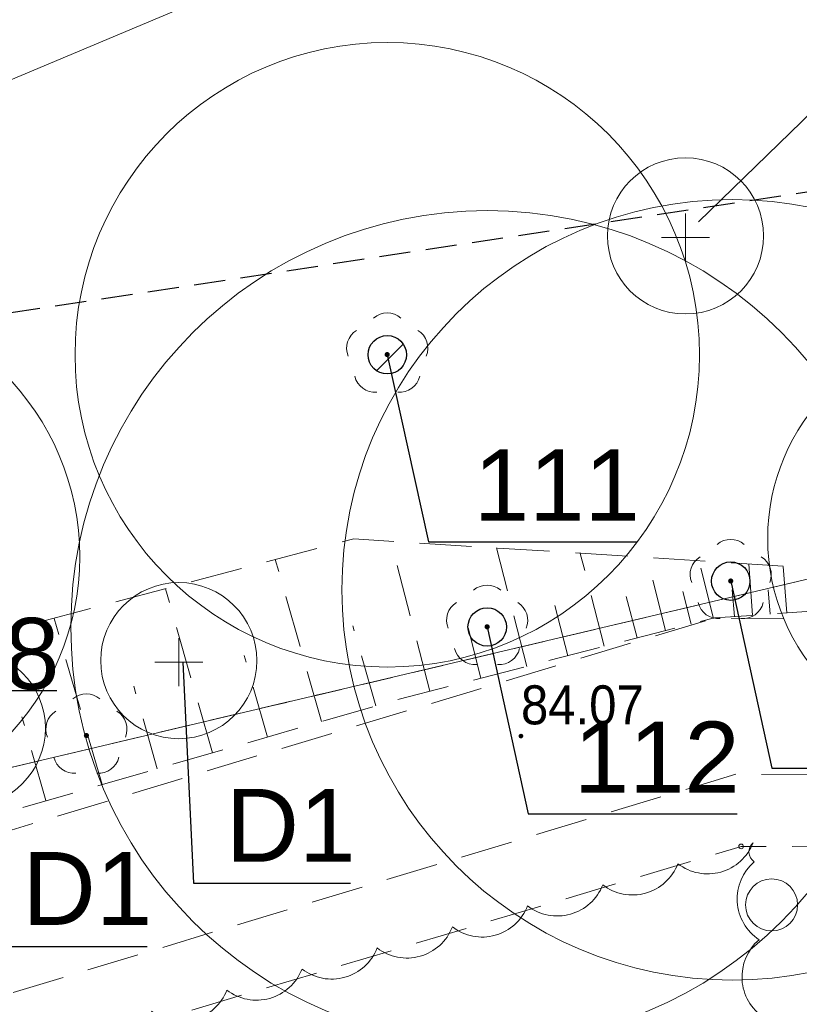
# Model space of a CAD drawing. Header units: metres. Extents: x 6540907 to 6541833, y 5893434 to 5894895.
# Tile 136 of 256: x 6541345 to 6541360, y 5894255 to 5894274. Entities that reach past the tile are written whole.
import ezdxf
from ezdxf import colors
from ezdxf.entities.mleader import LeaderData, LeaderLine
from ezdxf.enums import TextEntityAlignment as Align
from ezdxf.math import Vec2, Vec3

# ---------------------------------------------------------------- set-up
doc = ezdxf.new("R2010")
doc.units = ezdxf.units.M
doc.header["$MEASUREMENT"] = 0
for name, pattern in [('1.0_0.5', [1.5, 1, -0.5]), ('2', [0.9, 0.6, -0.3]), ('219-500', [0, 0]), ('egug-500', [1, 0.5, -0.5])]:
    doc.linetypes.add(name, pattern=pattern)
doc.layers.get('0').update_dxf_attribs({"color": 2, "linetype": 'CONTINUOUS', "lineweight": 5})
for name, color, linetype, lineweight in [('140-Punkty robocze', 251, 'CONTINUOUS', 9), ('218-kontur użytku gruntowego', 251, 'CONTINUOUS', 9), ('219-działka ewidencyjna', 152, 'CONTINUOUS', 18), ('chodnik', 251, 'CONTINUOUS', 9), ('drzewo liściaste', 251, 'CONTINUOUS', 9), ('pikieta sztuczna', 251, 'CONTINUOUS', 9), ('pikieta sztuczna-Atr2', 251, 'CONTINUOUS', 9), ('skarpa nieumocniona', 251, 'CONTINUOUS', 9), ('woda stojąca', 251, 'CONTINUOUS', 9), ('z_i_drzewa_liściste_korony', 66, 'CONTINUOUS', 20), ('z_i_drzewa_opis', 7, 'CONTINUOUS', 25), ('z_n_kom_alnus glutinosa', 162, 'CONTINUOUS', 20), ('z_nas_kom_salix', 162, 'CONTINUOUS', 20), ('zadrzewienie  zakrzewienie', 252, 'CONTINUOUS', 15), ('Zakres', 252, 'CONTINUOUS', 15)]:
    doc.layers.add(name, color=color, linetype=linetype, lineweight=lineweight)
doc.layers.add('z_i_masywy_grupy', color=7, linetype='CONTINUOUS', lineweight=13, true_color=0x7f926c)
doc.styles.add('Opisowy', font='arial.ttf')
doc.styles.get("Standard").update_dxf_attribs({"font": 'Arial', "width": 0.75})

# ---------------------------------------------------------------- blocks, each defined once
blk = doc.blocks.new('OTZK1')
at = {"color": 0, "linetype": 'Continuous'}
blk.add_circle((0, 0), 0.5, dxfattribs=at)
blk = doc.blocks.new('OP021')
at = {"linetype": 'Continuous', "lineweight": 13}
h = blk.add_hatch(color=0, dxfattribs=at)
edge = h.paths.add_edge_path()
edge.add_arc((0, 0), 0.05, 0, 360)
at = {"color": 0, "linetype": 'Continuous', "lineweight": 13}
for centre, start, end in [((0, 0.4), 49.272, 130.728), ((-0.38, 0.124), 121.308, 202.548), ((0.38, 0.124), 337.452, 58.692), ((-0.235, -0.324), 193.221, 274.871), ((0.235, -0.324), 265.129, 346.779)]:
    blk.add_arc(centre, 0.4, start, end, dxfattribs=at)
blk = doc.blocks.new('PW01')
at = {"linetype": 'Continuous', "lineweight": 13}
h = blk.add_hatch(color=0, dxfattribs=at)
edge = h.paths.add_edge_path()
edge.add_arc((0, 0), 0.045, 0, 360)
blk = doc.blocks.new('PIKIETA')
at = {"color": 0}
blk.add_circle((0, 0), 0.045, dxfattribs=at)
blk = doc.blocks.new('_None')
blk = doc.blocks.new('punkt')
h = blk.add_hatch()
h.set_pattern_fill('ANSI32', color=256, scale=0.2)
h.set_pattern_definition([(45, (-4781848.87, -5644337.08), (-1.34703841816, 1.34703841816), []), (45, (-4781847.972, -5644337.08), (-1.34703841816, 1.34703841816), [])])
edge = h.paths.add_edge_path()
edge.add_arc((0, 0), 0.243, 0, 360)
blk.add_circle((0, 0), 0.243)
blk = doc.blocks.new('d')
at = {"linetype": 'Continuous'}
for points in [[(0, 0.461), (0, -0.461)], [(0.461, 0), (-0.461, 0)]]:
    blk.add_lwpolyline(points, dxfattribs=at)
blk.add_circle((0, 0.031), 1.5, dxfattribs=at)

msp = doc.modelspace()

# ---------------------------------------------------------------- linework, layer by layer
at = {"layer": '218-kontur użytku gruntowego', "linetype": 'egug-500', "lineweight": 18, "flags": 128}
for points in [[(6541372.49, 5894266.088), (6541308.83, 5894251.038)], [(6541308.83, 5894251.038), (6541372.49, 5894266.088)]]:
    msp.add_lwpolyline(points, dxfattribs=at)
at = {"layer": '219-działka ewidencyjna', "linetype": '219-500', "lineweight": 18, "flags": 128}
msp.add_lwpolyline([(6541372.49, 5894266.088), (6541308.83, 5894251.038)], dxfattribs=at)
at = {"layer": 'chodnik', "linetype": '1.0_0.5', "lineweight": 18, "flags": 128}
msp.add_lwpolyline([(6541148.09, 5894266.608), (6541121.4, 5894253.108), (6541122.75, 5894251.218), (6541149.27, 5894263.848), (6541185.84, 5894277.468), (6541214.53, 5894280.958), (6541220.14, 5894280.468), (6541232.78, 5894276.948), (6541273.74, 5894255.128), (6541292.32, 5894248.138), (6541299.58, 5894246.488), (6541311.46, 5894246.228), (6541320.71, 5894247.928), (6541358.75, 5894259.418), (6541381.84, 5894259.168), (6541383.11, 5894258.688), (6541394.29, 5894255.868), (6541417.15, 5894246.908), (6541419.74, 5894244.818), (6541430.87, 5894235.068), (6541433.75, 5894232.708), (6541442.13, 5894221.108), (6541450.88, 5894208.258), (6541461.26, 5894194.908), (6541472.88, 5894183.518), (6541484.16, 5894175.358), (6541492.85, 5894170.438), (6541512, 5894163.558), (6541515.21, 5894162.958), (6541516.3, 5894165.558), (6541512.94, 5894166.398), (6541494.11, 5894173.178), (6541485.78, 5894177.878), (6541474.82, 5894185.818), (6541463.5, 5894196.908), (6541453.3, 5894210.018), (6541444.59, 5894222.828), (6541435.95, 5894234.788), (6541432.81, 5894237.358), (6541421.67, 5894247.118), (6541418.67, 5894249.528), (6541395.21, 5894258.728), (6541384.01, 5894261.548), (6541382.4, 5894262.168), (6541358.33, 5894262.418), (6541320.17, 5894250.908), (6541310.58, 5894248.848), (6541305.73, 5894248.828), (6541301.24, 5894249.028), (6541301.24, 5894249.028), (6541293.42, 5894251.278), (6541277.75, 5894257.108), (6541274.98, 5894257.888), (6541233.63, 5894279.558), (6541220.53, 5894283.528), (6541214.73, 5894283.598), (6541185.16, 5894280.418)], close=True, dxfattribs=at)
at = {"layer": 'skarpa nieumocniona', "linetype": '1.0_0.5', "lineweight": 18, "flags": 128}
msp.add_lwpolyline([(6541238.86, 5894282.658), (6541222.53, 5894292.678), (6541210.27, 5894298.348), (6541202.83, 5894299.098), (6541175.26, 5894298.768), (6541172.11, 5894297.428), (6541146.54, 5894285.048), (6541121.4, 5894270.348), (6541116.81, 5894264.988), (6541123.07, 5894268.238), (6541147.87, 5894282.508), (6541176.95, 5894296.368), (6541201.06, 5894296.188), (6541202.53, 5894296.088), (6541208.92, 5894295.108), (6541221.57, 5894290.368), (6541245.99, 5894275.438), (6541263.08, 5894265.018), (6541277.75, 5894257.108), (6541302.09, 5894249.758), (6541317.41, 5894250.828), (6541352.27, 5894260.858), (6541358.33, 5894262.418), (6541366.33, 5894262.978), (6541360.81, 5894263.338), (6541351.4, 5894263.938), (6541327.52, 5894257.608), (6541315.64, 5894254.238), (6541306.2, 5894252.618), (6541295.24, 5894253.978), (6541280.67, 5894260.548), (6541263.34, 5894267.618), (6541258.09, 5894270.738)], close=True, dxfattribs=at)
for points in [[(6541352.86, 5894261.008), (6541352.11, 5894263.888)], [(6541354.72, 5894261.488), (6541354.14, 5894263.768)], [(6541356.21, 5894261.878), (6541355.75, 5894263.658)], [(6541350.78, 5894260.428), (6541349.89, 5894263.538)], [(6541357.39, 5894262.178), (6541357.03, 5894263.578)], [(6541358.31, 5894262.408), (6541358.03, 5894263.518)], [(6541359.06, 5894262.468), (6541358.99, 5894263.458)], [(6541359.72, 5894262.518), (6541359.65, 5894263.408)], [(6541348.68, 5894259.828), (6541347.78, 5894262.978)], [(6541357.88, 5894262.298), (6541357.72, 5894262.928)], [(6541358.71, 5894262.448), (6541358.67, 5894262.958)], [(6541359.4, 5894262.488), (6541359.36, 5894262.958)], [(6541355.51, 5894261.688), (6541355.25, 5894262.698)], [(6541356.84, 5894262.038), (6541356.63, 5894262.828)], [(6541353.84, 5894261.258), (6541353.51, 5894262.548)], [(6541346.56, 5894259.218), (6541345.64, 5894262.408)], [(6541351.82, 5894260.728), (6541351.38, 5894262.268)], [(6541349.74, 5894260.128), (6541349.29, 5894261.698)], [(6541347.62, 5894259.518), (6541347.17, 5894261.108)], [(6541345.48, 5894258.908), (6541345.02, 5894260.518)]]:
    msp.add_lwpolyline(points, dxfattribs=at)
at = {"layer": 'woda stojąca', "linetype": 'Continuous', "lineweight": 18, "flags": 128}
msp.add_lwpolyline([(6541063.19, 5894246.088), (6541068.21, 5894250.668), (6541072.59, 5894255.888), (6541074.57, 5894258.978), (6541086.39, 5894262.458), (6541096.18, 5894263.598), (6541105.39, 5894267.078), (6541116.8, 5894272.458), (6541141.83, 5894291.668), (6541172.37, 5894303.688), (6541190.02, 5894309.528), (6541205.73, 5894305.568), (6541217.2, 5894301.948), (6541235.79, 5894287.538), (6541265.97, 5894273.418), (6541297.72, 5894261.208), (6541316.24, 5894260.738), (6541351.89, 5894275.738), (6541367.34, 5894279.258), (6541389.88, 5894276.588)], dxfattribs=at)
at = {"layer": 'z_i_drzewa_liściste_korony', "linetype": 'Continuous'}
for centre, radius in [((6541352.041, 5894267.475), 6), ((6541358.67, 5894262.958), 7.5), ((6541353.961, 5894262.245), 8), ((6541341.131, 5894263.595), 5), ((6541363.351, 5894263.945), 4)]:
    msp.add_circle(centre, radius, dxfattribs=at)
at = {"layer": 'z_i_masywy_grupy', "linetype": 'Continuous'}
msp.add_lwpolyline([(6541359.278, 5894254.739, -0.5), (6541359.186, 5894256.236, -0.5), (6541359.093, 5894257.733, -0.5), (6541359.07, 5894258.098, -0.5), (6541357.626, 5894257.694, -0.5), (6541356.181, 5894257.289, -0.5), (6541354.737, 5894256.885, -0.5), (6541353.292, 5894256.48, -0.5), (6541351.848, 5894256.076, -0.5), (6541350.403, 5894255.672, -0.5), (6541348.959, 5894255.267, -0.5), (6541347.514, 5894254.863, -0.5)], format="xyb", dxfattribs=at)
at = {"layer": 'zadrzewienie  zakrzewienie', "linetype": '1.0_0.5', "lineweight": 18, "flags": 128}
msp.add_lwpolyline([(6541318.34, 5894220.138), (6541365.21, 5894218.338), (6541400.25, 5894206.118), (6541416.54, 5894198.838), (6541431.06, 5894175.018), (6541451.77, 5894156.318), (6541474.69, 5894125.818), (6541515.21, 5894162.958), (6541506.98, 5894164.118), (6541490.01, 5894171.058), (6541473.59, 5894181.618), (6541460.36, 5894193.948), (6541433.18, 5894231.658), (6541416.44, 5894245.338), (6541382.33, 5894257.938), (6541358.84, 5894258.028), (6541325.63, 5894248.128), (6541325.63, 5894248.128)], close=True, dxfattribs=at)
at = {"layer": 'Zakres', "linetype": '2', "lineweight": 25, "flags": 128}
msp.add_lwpolyline([(6541682.61, 5894095.007), (6541557.28, 5894200.188), (6541380.44, 5894273.688), (6541307.38, 5894262.598), (6541211.66, 5894300.638), (6541170.76, 5894305.568), (6541137.92, 5894291.268), (6541058.11, 5894283.298), (6540997.5, 5894230.068), (6540930.81, 5894138.998)], dxfattribs=at)

# ---------------------------------------------------------------- block references
at = {"layer": '140-Punkty robocze', "linetype": 'Continuous', "lineweight": 13}
msp.add_blockref('PIKIETA', (6541358.84, 5894258.028), dxfattribs=at)
at = {"layer": 'drzewo liściaste', "linetype": 'Continuous', "lineweight": 18}
for p in [(6541352.04, 5894267.478), (6541352.04, 5894267.478), (6541352.04, 5894267.478), (6541358.64, 5894263.128), (6541358.64, 5894263.128), (6541358.64, 5894263.128), (6541353.96, 5894262.248), (6541353.96, 5894262.248), (6541353.96, 5894262.248), (6541346.26, 5894260.158), (6541346.26, 5894260.158), (6541346.26, 5894260.158)]:
    msp.add_blockref('OP021', p, dxfattribs=at)
at = {"layer": 'pikieta sztuczna', "linetype": 'Continuous', "lineweight": 13}
msp.add_blockref('PW01', (6541354.61, 5894260.148), dxfattribs=at)
at = {"layer": 'z_i_drzewa_opis', "ltscale": 0.01, "xscale": 1.520278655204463, "yscale": 1.520278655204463, "zscale": 1.520278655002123}
for p in [(6541352.041, 5894267.475), (6541358.641, 5894263.125), (6541353.961, 5894262.245)]:
    msp.add_blockref('punkt', p, dxfattribs=at)
at = {"layer": 'z_n_kom_alnus glutinosa', "linetype": 'Continuous'}
for p in [(6541348.035, 5894261.567), (6541343.973, 5894260.267)]:
    msp.add_blockref('d', p, dxfattribs=at)
at = {"layer": 'z_nas_kom_salix', "linetype": 'Continuous'}
msp.add_blockref('d', (6541357.771, 5894269.728), dxfattribs=at)
at = {"layer": 'zadrzewienie  zakrzewienie', "linetype": 'Continuous', "lineweight": 18}
msp.add_blockref('OTZK1', (6541359.426, 5894256.904), dxfattribs=at)

# ---------------------------------------------------------------- texts
at = {"layer": 'pikieta sztuczna-Atr2', "width": 0.9}
msp.add_text('84.07', height=0.75, dxfattribs=at).set_placement((6541354.61, 5894260.148), align=Align.BOTTOM_LEFT)

# ---------------------------------------------------------------- leaders
at = {"layer": 'z_i_drzewa_opis'}
ml = msp.add_multileader_mtext('Standard', dxfattribs=at)
ml.set_content('D3', color=256, style='Opisowy')
ml.set_leader_properties()
ml.set_arrow_properties(name='NONE')
ml.build(insert=Vec2(0, 0))
ml.multileader.update_dxf_attribs({"has_dogleg": 0, "text_left_attachment_type": 6, "text_right_attachment_type": 5, "text_top_attachment_type": 0, "text_bottom_attachment_type": 0, "dogleg_length": 1.914, "arrow_head_size": 4.904})
ctx = ml.context
ctx.base_point, ctx.char_height, ctx.arrow_head_size, ctx.landing_gap_size, ctx.plane_origin = Vec3(6541360.224, 5894272.171), 1.4, 4.904, 0.613, Vec3(6541355.064, 5894269.102)
ctx.left_attachment, ctx.right_attachment, ctx.attachment_type = 6, 5, 2
notes = []
notes.append((ctx, [(1, (1, 1, 0), (6541358.095, 5894272.171), (1, 0), 2.128, [(0, [(6541358.02, 5894270.031), (6541360.224, 5894272.171), (6541360.224, 5894272.171), (6541360.224, 5894272.171), (6541360.224, 5894272.171), (6541360.224, 5894272.171), (6541360.224, 5894272.171), (6541360.224, 5894272.171), (6541360.224, 5894272.171), (6541360.224, 5894272.171), (6541360.224, 5894272.171), (6541360.224, 5894272.171), (6541360.224, 5894272.171), (6541360.224, 5894272.171), (6541360.224, 5894272.171), (6541360.224, 5894272.171), (6541360.224, 5894272.171), (6541360.224, 5894272.171), (6541360.224, 5894272.171), (6541360.224, 5894272.171), (6541360.224, 5894272.171), (6541360.224, 5894272.171), (6541360.224, 5894272.171), (6541360.224, 5894272.171), (6541360.224, 5894272.171), (6541360.224, 5894272.171), (6541360.224, 5894272.171), (6541360.224, 5894272.171), (6541360.224, 5894272.171), (6541360.224, 5894272.171), (6541360.224, 5894272.171), (6541360.224, 5894272.171), (6541360.224, 5894272.171), (6541360.224, 5894272.171), (6541360.224, 5894272.171), (6541360.224, 5894272.171), (6541360.224, 5894272.171), (6541360.224, 5894272.171), (6541360.224, 5894272.171), (6541360.224, 5894272.171), (6541360.224, 5894272.171), (6541360.224, 5894272.171), (6541360.224, 5894272.171), (6541360.224, 5894272.171), (6541360.224, 5894272.171), (6541360.224, 5894272.171), (6541360.224, 5894272.171), (6541360.224, 5894272.171), (6541360.224, 5894272.171), (6541360.224, 5894272.171), (6541360.224, 5894272.171), (6541360.224, 5894272.171), (6541360.224, 5894272.171), (6541360.224, 5894272.171), (6541360.224, 5894272.171), (6541360.224, 5894272.171), (6541360.224, 5894272.171), (6541360.224, 5894272.171), (6541360.224, 5894272.171), (6541360.224, 5894272.171), (6541360.224, 5894272.171), (6541360.224, 5894272.171), (6541360.224, 5894272.171), (6541360.224, 5894272.171), (6541360.224, 5894272.171), (6541360.224, 5894272.171), (6541360.224, 5894272.171), (6541360.224, 5894272.171), (6541360.224, 5894272.171), (6541360.224, 5894272.171), (6541360.224, 5894272.171), (6541360.224, 5894272.171), (6541360.224, 5894272.171), (6541360.224, 5894272.171), (6541360.224, 5894272.171), (6541360.224, 5894272.171), (6541360.224, 5894272.171), (6541360.224, 5894272.171), (6541360.224, 5894272.171), (6541360.224, 5894272.171), (6541360.224, 5894272.171), (6541360.224, 5894272.171), (6541360.224, 5894272.171), (6541360.224, 5894272.171), (6541360.224, 5894272.171), (6541360.224, 5894272.171), (6541360.224, 5894272.171), (6541360.224, 5894272.171), (6541360.224, 5894272.171), (6541360.224, 5894272.171), (6541360.224, 5894272.171), (6541360.224, 5894272.171), (6541360.224, 5894272.171), (6541360.224, 5894272.171), (6541360.224, 5894272.171), (6541360.224, 5894272.171), (6541360.224, 5894272.171), (6541360.224, 5894272.171), (6541360.224, 5894272.171), (6541360.224, 5894272.171), (6541360.224, 5894272.171), (6541360.224, 5894272.171), (6541360.224, 5894272.171), (6541360.224, 5894272.171), (6541360.224, 5894272.171), (6541360.224, 5894272.171), (6541360.224, 5894272.171), (6541360.224, 5894272.171), (6541360.224, 5894272.171), (6541360.224, 5894272.171), (6541360.224, 5894272.171), (6541360.224, 5894272.171), (6541360.224, 5894272.171), (6541360.224, 5894272.171), (6541360.224, 5894272.171), (6541360.224, 5894272.171), (6541360.224, 5894272.171), (6541360.224, 5894272.171), (6541360.224, 5894272.171), (6541360.224, 5894272.171), (6541360.224, 5894272.171), (6541360.224, 5894272.171)], 256, [])])]))
ctx.mtext.insert, ctx.mtext.flow_direction = Vec3(6541360.837, 5894273.596), 5
at = {"layer": 'z_i_drzewa_opis', "ltscale": 0.01}
ml = msp.add_multileader_mtext('Standard', dxfattribs=at)
ml.set_content('111', color=256, style='Opisowy')
ml.set_leader_properties()
ml.set_arrow_properties(name='NONE')
ml.build(insert=Vec2(0, 0))
ml.multileader.update_dxf_attribs({"has_dogleg": 0, "text_left_attachment_type": 6, "text_right_attachment_type": 5, "text_top_attachment_type": 0, "text_bottom_attachment_type": 0, "dogleg_length": 1.914, "arrow_head_size": 7.005})
ctx = ml.context
ctx.base_point, ctx.char_height, ctx.arrow_head_size, ctx.landing_gap_size, ctx.plane_origin = Vec3(6541352.83, 5894263.883), 1.3683, 7.005, 0.876, Vec3(6541345.458, 5894259.499)
ctx.left_attachment, ctx.right_attachment, ctx.attachment_type = 6, 5, 2
notes.append((ctx, [(1, (1, 1, 0), (6541349.789, 5894263.883), (1, 0), 3.041, [(0, [(6541352.041, 5894267.475), (6541352.83, 5894263.883), (6541352.83, 5894263.883), (6541352.83, 5894263.883), (6541352.83, 5894263.883), (6541352.83, 5894263.883), (6541352.83, 5894263.883), (6541352.83, 5894263.883), (6541352.83, 5894263.883), (6541352.83, 5894263.883), (6541352.83, 5894263.883), (6541352.83, 5894263.883), (6541352.83, 5894263.883), (6541352.83, 5894263.883), (6541352.83, 5894263.883), (6541352.83, 5894263.883), (6541352.83, 5894263.883), (6541352.83, 5894263.883), (6541352.83, 5894263.883), (6541352.83, 5894263.883), (6541352.83, 5894263.883), (6541352.83, 5894263.883), (6541352.83, 5894263.883), (6541352.83, 5894263.883), (6541352.83, 5894263.883), (6541352.83, 5894263.883), (6541352.83, 5894263.883), (6541352.83, 5894263.883), (6541352.83, 5894263.883), (6541352.83, 5894263.883), (6541352.83, 5894263.883), (6541352.83, 5894263.883), (6541352.83, 5894263.883), (6541352.83, 5894263.883), (6541352.83, 5894263.883), (6541352.83, 5894263.883), (6541352.83, 5894263.883), (6541352.83, 5894263.883), (6541352.83, 5894263.883), (6541352.83, 5894263.883), (6541352.83, 5894263.883), (6541352.83, 5894263.883), (6541352.83, 5894263.883), (6541352.83, 5894263.883), (6541352.83, 5894263.883), (6541352.83, 5894263.883), (6541352.83, 5894263.883), (6541352.83, 5894263.883), (6541352.83, 5894263.883), (6541352.83, 5894263.883), (6541352.83, 5894263.883), (6541352.83, 5894263.883), (6541352.83, 5894263.883), (6541352.83, 5894263.883), (6541352.83, 5894263.883), (6541352.83, 5894263.883), (6541352.83, 5894263.883), (6541352.83, 5894263.883), (6541352.83, 5894263.883), (6541352.83, 5894263.883), (6541352.83, 5894263.883), (6541352.83, 5894263.883), (6541352.83, 5894263.883), (6541352.83, 5894263.883), (6541352.83, 5894263.883), (6541352.83, 5894263.883), (6541352.83, 5894263.883), (6541352.83, 5894263.883), (6541352.83, 5894263.883), (6541352.83, 5894263.883), (6541352.83, 5894263.883), (6541352.83, 5894263.883), (6541352.83, 5894263.883), (6541352.83, 5894263.883), (6541352.83, 5894263.883), (6541352.83, 5894263.883), (6541352.83, 5894263.883), (6541352.83, 5894263.883), (6541352.83, 5894263.883), (6541352.83, 5894263.883), (6541352.83, 5894263.883), (6541352.83, 5894263.883), (6541352.83, 5894263.883), (6541352.83, 5894263.883), (6541352.83, 5894263.883), (6541352.83, 5894263.883), (6541352.83, 5894263.883), (6541352.83, 5894263.883), (6541352.83, 5894263.883), (6541352.83, 5894263.883), (6541352.83, 5894263.883), (6541352.83, 5894263.883), (6541352.83, 5894263.883), (6541352.83, 5894263.883), (6541352.83, 5894263.883), (6541352.83, 5894263.883), (6541352.83, 5894263.883), (6541352.83, 5894263.883), (6541352.83, 5894263.883), (6541352.83, 5894263.883), (6541352.83, 5894263.883), (6541352.83, 5894263.883), (6541352.83, 5894263.883), (6541352.83, 5894263.883), (6541352.83, 5894263.883), (6541352.83, 5894263.883), (6541352.83, 5894263.883), (6541352.83, 5894263.883), (6541352.83, 5894263.883), (6541352.83, 5894263.883), (6541352.83, 5894263.883), (6541352.83, 5894263.883), (6541352.83, 5894263.883), (6541352.83, 5894263.883), (6541352.83, 5894263.883), (6541352.83, 5894263.883), (6541352.83, 5894263.883), (6541352.83, 5894263.883), (6541352.83, 5894263.883), (6541352.83, 5894263.883), (6541352.83, 5894263.883), (6541352.83, 5894263.883), (6541352.83, 5894263.883), (6541352.83, 5894263.883), (6541352.83, 5894263.883), (6541352.83, 5894263.883), (6541352.83, 5894263.883), (6541352.83, 5894263.883)], 256, [])])]))
ctx.mtext.insert, ctx.mtext.flow_direction = Vec3(6541353.705, 5894265.656), 5
ml = msp.add_multileader_mtext('Standard', dxfattribs=at)
ml.set_content('108', color=256, style='Opisowy')
ml.set_leader_properties()
ml.set_arrow_properties(name='NONE')
ml.build(insert=Vec2(0, 0))
ml.multileader.update_dxf_attribs({"has_dogleg": 0, "text_left_attachment_type": 6, "text_right_attachment_type": 5, "text_top_attachment_type": 0, "text_bottom_attachment_type": 0, "dogleg_length": 1.914, "arrow_head_size": 7.005})
ctx = ml.context
ctx.base_point, ctx.char_height, ctx.arrow_head_size, ctx.landing_gap_size, ctx.plane_origin = Vec3(6541341.677, 5894261.026), 1.3683, 7.005, 0.876, Vec3(6541334.548, 5894255.619)
ctx.left_attachment, ctx.right_attachment, ctx.attachment_type = 6, 5, 2
notes.append((ctx, [(1, (1, 1, 0), (6541338.637, 5894261.026), (1, 0), 3.041, [(0, [(6541341.131, 5894263.595), (6541341.677, 5894261.026), (6541341.677, 5894261.026), (6541341.677, 5894261.026), (6541341.677, 5894261.026), (6541341.677, 5894261.026), (6541341.677, 5894261.026), (6541341.677, 5894261.026), (6541341.677, 5894261.026), (6541341.677, 5894261.026), (6541341.677, 5894261.026), (6541341.677, 5894261.026), (6541341.677, 5894261.026), (6541341.677, 5894261.026), (6541341.677, 5894261.026), (6541341.677, 5894261.026), (6541341.677, 5894261.026), (6541341.677, 5894261.026), (6541341.677, 5894261.026), (6541341.677, 5894261.026), (6541341.677, 5894261.026), (6541341.677, 5894261.026), (6541341.677, 5894261.026), (6541341.677, 5894261.026), (6541341.677, 5894261.026), (6541341.677, 5894261.026), (6541341.677, 5894261.026), (6541341.677, 5894261.026), (6541341.677, 5894261.026), (6541341.677, 5894261.026), (6541341.677, 5894261.026), (6541341.677, 5894261.026), (6541341.677, 5894261.026), (6541341.677, 5894261.026), (6541341.677, 5894261.026), (6541341.677, 5894261.026), (6541341.677, 5894261.026), (6541341.677, 5894261.026), (6541341.677, 5894261.026), (6541341.677, 5894261.026), (6541341.677, 5894261.026), (6541341.677, 5894261.026), (6541341.677, 5894261.026), (6541341.677, 5894261.026), (6541341.677, 5894261.026), (6541341.677, 5894261.026), (6541341.677, 5894261.026), (6541341.677, 5894261.026), (6541341.677, 5894261.026), (6541341.677, 5894261.026), (6541341.677, 5894261.026), (6541341.677, 5894261.026), (6541341.677, 5894261.026), (6541341.677, 5894261.026), (6541341.677, 5894261.026), (6541341.677, 5894261.026), (6541341.677, 5894261.026), (6541341.677, 5894261.026), (6541341.677, 5894261.026), (6541341.677, 5894261.026), (6541341.677, 5894261.026), (6541341.677, 5894261.026), (6541341.677, 5894261.026), (6541341.677, 5894261.026), (6541341.677, 5894261.026), (6541341.677, 5894261.026), (6541341.677, 5894261.026), (6541341.677, 5894261.026), (6541341.677, 5894261.026), (6541341.677, 5894261.026), (6541341.677, 5894261.026), (6541341.677, 5894261.026), (6541341.677, 5894261.026), (6541341.677, 5894261.026), (6541341.677, 5894261.026), (6541341.677, 5894261.026), (6541341.677, 5894261.026), (6541341.677, 5894261.026), (6541341.677, 5894261.026), (6541341.677, 5894261.026), (6541341.677, 5894261.026), (6541341.677, 5894261.026), (6541341.677, 5894261.026), (6541341.677, 5894261.026), (6541341.677, 5894261.026), (6541341.677, 5894261.026), (6541341.677, 5894261.026), (6541341.677, 5894261.026), (6541341.677, 5894261.026), (6541341.677, 5894261.026), (6541341.677, 5894261.026), (6541341.677, 5894261.026), (6541341.677, 5894261.026), (6541341.677, 5894261.026), (6541341.677, 5894261.026), (6541341.677, 5894261.026), (6541341.677, 5894261.026), (6541341.677, 5894261.026), (6541341.677, 5894261.026), (6541341.677, 5894261.026), (6541341.677, 5894261.026), (6541341.677, 5894261.026), (6541341.677, 5894261.026), (6541341.677, 5894261.026), (6541341.677, 5894261.026), (6541341.677, 5894261.026), (6541341.677, 5894261.026), (6541341.677, 5894261.026), (6541341.677, 5894261.026), (6541341.677, 5894261.026), (6541341.677, 5894261.026), (6541341.677, 5894261.026), (6541341.677, 5894261.026), (6541341.677, 5894261.026), (6541341.677, 5894261.026), (6541341.677, 5894261.026), (6541341.677, 5894261.026), (6541341.677, 5894261.026), (6541341.677, 5894261.026), (6541341.677, 5894261.026), (6541341.677, 5894261.026), (6541341.677, 5894261.026), (6541341.677, 5894261.026), (6541341.677, 5894261.026), (6541341.677, 5894261.026), (6541341.677, 5894261.026), (6541341.677, 5894261.026), (6541341.677, 5894261.026)], 256, [])])]))
ctx.mtext.insert, ctx.mtext.flow_direction = Vec3(6541342.553, 5894262.418), 5
ml = msp.add_multileader_mtext('Standard', dxfattribs=at)
ml.set_content('113', color=256, style='Opisowy')
ml.set_leader_properties()
ml.set_arrow_properties(name='NONE')
ml.build(insert=Vec2(0, 0))
ml.multileader.update_dxf_attribs({"has_dogleg": 0, "text_left_attachment_type": 6, "text_right_attachment_type": 5, "text_top_attachment_type": 0, "text_bottom_attachment_type": 0, "dogleg_length": 1.914, "arrow_head_size": 7.005})
ctx = ml.context
ctx.base_point, ctx.char_height, ctx.arrow_head_size, ctx.landing_gap_size, ctx.plane_origin = Vec3(6541359.43, 5894259.533), 1.3683, 7.005, 0.876, Vec3(6541352.058, 5894255.149)
ctx.left_attachment, ctx.right_attachment, ctx.attachment_type = 6, 5, 2
notes.append((ctx, [(1, (1, 1, 0), (6541356.389, 5894259.533), (1, 0), 3.041, [(0, [(6541358.641, 5894263.125), (6541359.43, 5894259.533), (6541359.43, 5894259.533), (6541359.43, 5894259.533), (6541359.43, 5894259.533), (6541359.43, 5894259.533), (6541359.43, 5894259.533), (6541359.43, 5894259.533), (6541359.43, 5894259.533), (6541359.43, 5894259.533), (6541359.43, 5894259.533), (6541359.43, 5894259.533), (6541359.43, 5894259.533), (6541359.43, 5894259.533), (6541359.43, 5894259.533), (6541359.43, 5894259.533), (6541359.43, 5894259.533), (6541359.43, 5894259.533), (6541359.43, 5894259.533), (6541359.43, 5894259.533), (6541359.43, 5894259.533), (6541359.43, 5894259.533), (6541359.43, 5894259.533), (6541359.43, 5894259.533), (6541359.43, 5894259.533), (6541359.43, 5894259.533), (6541359.43, 5894259.533), (6541359.43, 5894259.533), (6541359.43, 5894259.533), (6541359.43, 5894259.533), (6541359.43, 5894259.533), (6541359.43, 5894259.533), (6541359.43, 5894259.533), (6541359.43, 5894259.533), (6541359.43, 5894259.533), (6541359.43, 5894259.533), (6541359.43, 5894259.533), (6541359.43, 5894259.533), (6541359.43, 5894259.533), (6541359.43, 5894259.533), (6541359.43, 5894259.533), (6541359.43, 5894259.533), (6541359.43, 5894259.533), (6541359.43, 5894259.533), (6541359.43, 5894259.533), (6541359.43, 5894259.533), (6541359.43, 5894259.533), (6541359.43, 5894259.533), (6541359.43, 5894259.533), (6541359.43, 5894259.533), (6541359.43, 5894259.533), (6541359.43, 5894259.533), (6541359.43, 5894259.533), (6541359.43, 5894259.533), (6541359.43, 5894259.533), (6541359.43, 5894259.533), (6541359.43, 5894259.533), (6541359.43, 5894259.533), (6541359.43, 5894259.533), (6541359.43, 5894259.533), (6541359.43, 5894259.533), (6541359.43, 5894259.533), (6541359.43, 5894259.533), (6541359.43, 5894259.533), (6541359.43, 5894259.533), (6541359.43, 5894259.533), (6541359.43, 5894259.533), (6541359.43, 5894259.533), (6541359.43, 5894259.533), (6541359.43, 5894259.533), (6541359.43, 5894259.533), (6541359.43, 5894259.533), (6541359.43, 5894259.533), (6541359.43, 5894259.533), (6541359.43, 5894259.533), (6541359.43, 5894259.533), (6541359.43, 5894259.533), (6541359.43, 5894259.533), (6541359.43, 5894259.533), (6541359.43, 5894259.533), (6541359.43, 5894259.533), (6541359.43, 5894259.533), (6541359.43, 5894259.533), (6541359.43, 5894259.533), (6541359.43, 5894259.533), (6541359.43, 5894259.533), (6541359.43, 5894259.533), (6541359.43, 5894259.533), (6541359.43, 5894259.533), (6541359.43, 5894259.533), (6541359.43, 5894259.533), (6541359.43, 5894259.533), (6541359.43, 5894259.533), (6541359.43, 5894259.533), (6541359.43, 5894259.533), (6541359.43, 5894259.533), (6541359.43, 5894259.533), (6541359.43, 5894259.533), (6541359.43, 5894259.533), (6541359.43, 5894259.533), (6541359.43, 5894259.533), (6541359.43, 5894259.533), (6541359.43, 5894259.533), (6541359.43, 5894259.533), (6541359.43, 5894259.533), (6541359.43, 5894259.533), (6541359.43, 5894259.533), (6541359.43, 5894259.533), (6541359.43, 5894259.533), (6541359.43, 5894259.533), (6541359.43, 5894259.533), (6541359.43, 5894259.533), (6541359.43, 5894259.533), (6541359.43, 5894259.533), (6541359.43, 5894259.533), (6541359.43, 5894259.533), (6541359.43, 5894259.533), (6541359.43, 5894259.533), (6541359.43, 5894259.533), (6541359.43, 5894259.533), (6541359.43, 5894259.533), (6541359.43, 5894259.533), (6541359.43, 5894259.533), (6541359.43, 5894259.533), (6541359.43, 5894259.533), (6541359.43, 5894259.533), (6541359.43, 5894259.533), (6541359.43, 5894259.533)], 256, [])])]))
ctx.mtext.insert, ctx.mtext.flow_direction = Vec3(6541360.305, 5894260.925), 5
ml = msp.add_multileader_mtext('Standard', dxfattribs=at)
ml.set_content('112', color=256, style='Opisowy')
ml.set_leader_properties()
ml.set_arrow_properties(name='NONE')
ml.build(insert=Vec2(0, 0))
ml.multileader.update_dxf_attribs({"has_dogleg": 0, "text_left_attachment_type": 6, "text_right_attachment_type": 5, "text_top_attachment_type": 0, "text_bottom_attachment_type": 0, "dogleg_length": 1.914, "arrow_head_size": 7.005})
ctx = ml.context
ctx.base_point, ctx.char_height, ctx.arrow_head_size, ctx.landing_gap_size, ctx.plane_origin = Vec3(6541354.75, 5894258.653), 1.3683, 7.005, 0.876, Vec3(6541347.378, 5894254.269)
ctx.left_attachment, ctx.right_attachment, ctx.attachment_type = 6, 5, 2
notes.append((ctx, [(1, (1, 1, 0), (6541351.709, 5894258.653), (1, 0), 3.041, [(0, [(6541353.961, 5894262.245), (6541354.75, 5894258.653), (6541354.75, 5894258.653), (6541354.75, 5894258.653), (6541354.75, 5894258.653), (6541354.75, 5894258.653), (6541354.75, 5894258.653), (6541354.75, 5894258.653), (6541354.75, 5894258.653), (6541354.75, 5894258.653), (6541354.75, 5894258.653), (6541354.75, 5894258.653), (6541354.75, 5894258.653), (6541354.75, 5894258.653), (6541354.75, 5894258.653), (6541354.75, 5894258.653), (6541354.75, 5894258.653), (6541354.75, 5894258.653), (6541354.75, 5894258.653), (6541354.75, 5894258.653), (6541354.75, 5894258.653), (6541354.75, 5894258.653), (6541354.75, 5894258.653), (6541354.75, 5894258.653), (6541354.75, 5894258.653), (6541354.75, 5894258.653), (6541354.75, 5894258.653), (6541354.75, 5894258.653), (6541354.75, 5894258.653), (6541354.75, 5894258.653), (6541354.75, 5894258.653), (6541354.75, 5894258.653), (6541354.75, 5894258.653), (6541354.75, 5894258.653), (6541354.75, 5894258.653), (6541354.75, 5894258.653), (6541354.75, 5894258.653), (6541354.75, 5894258.653), (6541354.75, 5894258.653), (6541354.75, 5894258.653), (6541354.75, 5894258.653), (6541354.75, 5894258.653), (6541354.75, 5894258.653), (6541354.75, 5894258.653), (6541354.75, 5894258.653), (6541354.75, 5894258.653), (6541354.75, 5894258.653), (6541354.75, 5894258.653), (6541354.75, 5894258.653), (6541354.75, 5894258.653), (6541354.75, 5894258.653), (6541354.75, 5894258.653), (6541354.75, 5894258.653), (6541354.75, 5894258.653), (6541354.75, 5894258.653), (6541354.75, 5894258.653), (6541354.75, 5894258.653), (6541354.75, 5894258.653), (6541354.75, 5894258.653), (6541354.75, 5894258.653), (6541354.75, 5894258.653), (6541354.75, 5894258.653), (6541354.75, 5894258.653), (6541354.75, 5894258.653), (6541354.75, 5894258.653), (6541354.75, 5894258.653), (6541354.75, 5894258.653), (6541354.75, 5894258.653), (6541354.75, 5894258.653), (6541354.75, 5894258.653), (6541354.75, 5894258.653), (6541354.75, 5894258.653), (6541354.75, 5894258.653), (6541354.75, 5894258.653), (6541354.75, 5894258.653), (6541354.75, 5894258.653), (6541354.75, 5894258.653), (6541354.75, 5894258.653), (6541354.75, 5894258.653), (6541354.75, 5894258.653), (6541354.75, 5894258.653), (6541354.75, 5894258.653), (6541354.75, 5894258.653), (6541354.75, 5894258.653), (6541354.75, 5894258.653), (6541354.75, 5894258.653), (6541354.75, 5894258.653), (6541354.75, 5894258.653), (6541354.75, 5894258.653), (6541354.75, 5894258.653), (6541354.75, 5894258.653), (6541354.75, 5894258.653), (6541354.75, 5894258.653), (6541354.75, 5894258.653), (6541354.75, 5894258.653), (6541354.75, 5894258.653), (6541354.75, 5894258.653), (6541354.75, 5894258.653), (6541354.75, 5894258.653), (6541354.75, 5894258.653), (6541354.75, 5894258.653), (6541354.75, 5894258.653), (6541354.75, 5894258.653), (6541354.75, 5894258.653), (6541354.75, 5894258.653), (6541354.75, 5894258.653), (6541354.75, 5894258.653), (6541354.75, 5894258.653), (6541354.75, 5894258.653), (6541354.75, 5894258.653), (6541354.75, 5894258.653), (6541354.75, 5894258.653), (6541354.75, 5894258.653), (6541354.75, 5894258.653), (6541354.75, 5894258.653), (6541354.75, 5894258.653), (6541354.75, 5894258.653), (6541354.75, 5894258.653), (6541354.75, 5894258.653), (6541354.75, 5894258.653), (6541354.75, 5894258.653), (6541354.75, 5894258.653), (6541354.75, 5894258.653), (6541354.75, 5894258.653), (6541354.75, 5894258.653), (6541354.75, 5894258.653), (6541354.75, 5894258.653), (6541354.75, 5894258.653)], 256, [])])]))
ctx.mtext.insert, ctx.mtext.flow_direction = Vec3(6541355.625, 5894260.426), 5
at = {"layer": 'z_i_drzewa_opis'}
ml = msp.add_multileader_mtext('Standard', dxfattribs=at)
ml.set_content('D1', color=256, style='Opisowy')
ml.set_leader_properties()
ml.set_arrow_properties(name='NONE')
ml.build(insert=Vec2(0, 0))
ml.multileader.update_dxf_attribs({"has_dogleg": 0, "text_left_attachment_type": 6, "text_right_attachment_type": 5, "text_top_attachment_type": 0, "text_bottom_attachment_type": 0, "dogleg_length": 1.914, "arrow_head_size": 4.904})
ctx = ml.context
ctx.base_point, ctx.char_height, ctx.arrow_head_size, ctx.landing_gap_size, ctx.plane_origin = Vec3(6541348.321, 5894257.319), 1.4, 4.904, 0.613, Vec3(6541343.162, 5894254.251)
ctx.left_attachment, ctx.right_attachment, ctx.attachment_type = 6, 5, 2
notes.append((ctx, [(1, (1, 1, 0), (6541346.193, 5894257.319), (1, 0), 2.128, [(0, [(6541348.115, 5894261.569), (6541348.321, 5894257.319), (6541348.321, 5894257.319), (6541348.321, 5894257.319), (6541348.321, 5894257.319), (6541348.321, 5894257.319), (6541348.321, 5894257.319), (6541348.321, 5894257.319), (6541348.321, 5894257.319), (6541348.321, 5894257.319), (6541348.321, 5894257.319), (6541348.321, 5894257.319), (6541348.321, 5894257.319), (6541348.321, 5894257.319), (6541348.321, 5894257.319), (6541348.321, 5894257.319), (6541348.321, 5894257.319), (6541348.321, 5894257.319), (6541348.321, 5894257.319), (6541348.321, 5894257.319), (6541348.321, 5894257.319), (6541348.321, 5894257.319), (6541348.321, 5894257.319), (6541348.321, 5894257.319), (6541348.321, 5894257.319), (6541348.321, 5894257.319), (6541348.321, 5894257.319), (6541348.321, 5894257.319), (6541348.321, 5894257.319), (6541348.321, 5894257.319), (6541348.321, 5894257.319), (6541348.321, 5894257.319), (6541348.321, 5894257.319), (6541348.321, 5894257.319), (6541348.321, 5894257.319), (6541348.321, 5894257.319), (6541348.321, 5894257.319), (6541348.321, 5894257.319), (6541348.321, 5894257.319), (6541348.321, 5894257.319), (6541348.321, 5894257.319), (6541348.321, 5894257.319), (6541348.321, 5894257.319), (6541348.321, 5894257.319), (6541348.321, 5894257.319), (6541348.321, 5894257.319), (6541348.321, 5894257.319), (6541348.321, 5894257.319), (6541348.321, 5894257.319), (6541348.321, 5894257.319), (6541348.321, 5894257.319), (6541348.321, 5894257.319), (6541348.321, 5894257.319), (6541348.321, 5894257.319), (6541348.321, 5894257.319), (6541348.321, 5894257.319), (6541348.321, 5894257.319), (6541348.321, 5894257.319), (6541348.321, 5894257.319), (6541348.321, 5894257.319), (6541348.321, 5894257.319), (6541348.321, 5894257.319), (6541348.321, 5894257.319), (6541348.321, 5894257.319), (6541348.321, 5894257.319), (6541348.321, 5894257.319), (6541348.321, 5894257.319), (6541348.321, 5894257.319), (6541348.321, 5894257.319), (6541348.321, 5894257.319), (6541348.321, 5894257.319), (6541348.321, 5894257.319), (6541348.321, 5894257.319), (6541348.321, 5894257.319), (6541348.321, 5894257.319), (6541348.321, 5894257.319), (6541348.321, 5894257.319), (6541348.321, 5894257.319), (6541348.321, 5894257.319), (6541348.321, 5894257.319), (6541348.321, 5894257.319), (6541348.321, 5894257.319), (6541348.321, 5894257.319), (6541348.321, 5894257.319), (6541348.321, 5894257.319), (6541348.321, 5894257.319), (6541348.321, 5894257.319), (6541348.321, 5894257.319), (6541348.321, 5894257.319), (6541348.321, 5894257.319), (6541348.321, 5894257.319), (6541348.321, 5894257.319), (6541348.321, 5894257.319), (6541348.321, 5894257.319), (6541348.321, 5894257.319), (6541348.321, 5894257.319), (6541348.321, 5894257.319), (6541348.321, 5894257.319), (6541348.321, 5894257.319), (6541348.321, 5894257.319), (6541348.321, 5894257.319), (6541348.321, 5894257.319), (6541348.321, 5894257.319), (6541348.321, 5894257.319), (6541348.321, 5894257.319), (6541348.321, 5894257.319), (6541348.321, 5894257.319), (6541348.321, 5894257.319), (6541348.321, 5894257.319), (6541348.321, 5894257.319), (6541348.321, 5894257.319), (6541348.321, 5894257.319), (6541348.321, 5894257.319), (6541348.321, 5894257.319), (6541348.321, 5894257.319), (6541348.321, 5894257.319), (6541348.321, 5894257.319), (6541348.321, 5894257.319), (6541348.321, 5894257.319), (6541348.321, 5894257.319), (6541348.321, 5894257.319), (6541348.321, 5894257.319)], 256, [])])]))
ctx.mtext.insert, ctx.mtext.flow_direction = Vec3(6541348.934, 5894259.134), 5
ml = msp.add_multileader_mtext('Standard', dxfattribs=at)
ml.set_content('D1', color=256, style='Opisowy')
ml.set_leader_properties()
ml.set_arrow_properties(name='NONE')
ml.build(insert=Vec2(0, 0))
ml.multileader.update_dxf_attribs({"has_dogleg": 0, "text_left_attachment_type": 6, "text_right_attachment_type": 5, "text_top_attachment_type": 0, "text_bottom_attachment_type": 0, "dogleg_length": 1.914, "arrow_head_size": 4.904})
ctx = ml.context
ctx.base_point, ctx.char_height, ctx.arrow_head_size, ctx.landing_gap_size, ctx.plane_origin = Vec3(6541344.415, 5894256.106), 1.4, 4.904, 0.613, Vec3(6541339.255, 5894253.037)
ctx.left_attachment, ctx.right_attachment, ctx.attachment_type = 6, 5, 2
notes.append((ctx, [(1, (1, 1, 0), (6541342.286, 5894256.106), (1, 0), 2.128, [(0, [(6541344.208, 5894260.355), (6541344.415, 5894256.106), (6541344.415, 5894256.106), (6541344.415, 5894256.106), (6541344.415, 5894256.106), (6541344.415, 5894256.106), (6541344.415, 5894256.106), (6541344.415, 5894256.106), (6541344.415, 5894256.106), (6541344.415, 5894256.106), (6541344.415, 5894256.106), (6541344.415, 5894256.106), (6541344.415, 5894256.106), (6541344.415, 5894256.106), (6541344.415, 5894256.106), (6541344.415, 5894256.106), (6541344.415, 5894256.106), (6541344.415, 5894256.106), (6541344.415, 5894256.106), (6541344.415, 5894256.106), (6541344.415, 5894256.106), (6541344.415, 5894256.106), (6541344.415, 5894256.106), (6541344.415, 5894256.106), (6541344.415, 5894256.106), (6541344.415, 5894256.106), (6541344.415, 5894256.106), (6541344.415, 5894256.106), (6541344.415, 5894256.106), (6541344.415, 5894256.106), (6541344.415, 5894256.106), (6541344.415, 5894256.106), (6541344.415, 5894256.106), (6541344.415, 5894256.106), (6541344.415, 5894256.106), (6541344.415, 5894256.106), (6541344.415, 5894256.106), (6541344.415, 5894256.106), (6541344.415, 5894256.106), (6541344.415, 5894256.106), (6541344.415, 5894256.106), (6541344.415, 5894256.106), (6541344.415, 5894256.106), (6541344.415, 5894256.106), (6541344.415, 5894256.106), (6541344.415, 5894256.106), (6541344.415, 5894256.106), (6541344.415, 5894256.106), (6541344.415, 5894256.106), (6541344.415, 5894256.106), (6541344.415, 5894256.106), (6541344.415, 5894256.106), (6541344.415, 5894256.106), (6541344.415, 5894256.106), (6541344.415, 5894256.106), (6541344.415, 5894256.106), (6541344.415, 5894256.106), (6541344.415, 5894256.106), (6541344.415, 5894256.106), (6541344.415, 5894256.106), (6541344.415, 5894256.106), (6541344.415, 5894256.106), (6541344.415, 5894256.106), (6541344.415, 5894256.106), (6541344.415, 5894256.106), (6541344.415, 5894256.106), (6541344.415, 5894256.106), (6541344.415, 5894256.106), (6541344.415, 5894256.106), (6541344.415, 5894256.106), (6541344.415, 5894256.106), (6541344.415, 5894256.106), (6541344.415, 5894256.106), (6541344.415, 5894256.106), (6541344.415, 5894256.106), (6541344.415, 5894256.106), (6541344.415, 5894256.106), (6541344.415, 5894256.106), (6541344.415, 5894256.106), (6541344.415, 5894256.106), (6541344.415, 5894256.106), (6541344.415, 5894256.106), (6541344.415, 5894256.106), (6541344.415, 5894256.106), (6541344.415, 5894256.106), (6541344.415, 5894256.106), (6541344.415, 5894256.106), (6541344.415, 5894256.106), (6541344.415, 5894256.106), (6541344.415, 5894256.106), (6541344.415, 5894256.106), (6541344.415, 5894256.106), (6541344.415, 5894256.106), (6541344.415, 5894256.106), (6541344.415, 5894256.106), (6541344.415, 5894256.106), (6541344.415, 5894256.106), (6541344.415, 5894256.106), (6541344.415, 5894256.106), (6541344.415, 5894256.106), (6541344.415, 5894256.106), (6541344.415, 5894256.106), (6541344.415, 5894256.106), (6541344.415, 5894256.106), (6541344.415, 5894256.106), (6541344.415, 5894256.106), (6541344.415, 5894256.106), (6541344.415, 5894256.106), (6541344.415, 5894256.106), (6541344.415, 5894256.106), (6541344.415, 5894256.106), (6541344.415, 5894256.106), (6541344.415, 5894256.106), (6541344.415, 5894256.106), (6541344.415, 5894256.106), (6541344.415, 5894256.106), (6541344.415, 5894256.106), (6541344.415, 5894256.106), (6541344.415, 5894256.106), (6541344.415, 5894256.106), (6541344.415, 5894256.106), (6541344.415, 5894256.106)], 256, [])])]))
ctx.mtext.insert, ctx.mtext.flow_direction = Vec3(6541345.028, 5894257.92), 5
for ctx, leaders in notes:
    for number, flags, end, landing, length, lines in leaders:
        leader = LeaderData()
        leader.index, (leader.has_last_leader_line, leader.has_dogleg_vector, leader.attachment_direction) = number, flags
        leader.last_leader_point, leader.dogleg_vector, leader.dogleg_length = Vec3(end), Vec3(landing), length
        for number, points, colour, breaks in lines:
            line = LeaderLine()
            line.index, line.vertices, line.color, line.breaks = number, Vec3.list(points), colors.encode_raw_color(colour), breaks
            leader.lines.append(line)
        ctx.leaders.append(leader)

doc.saveas('drawing.dxf')
